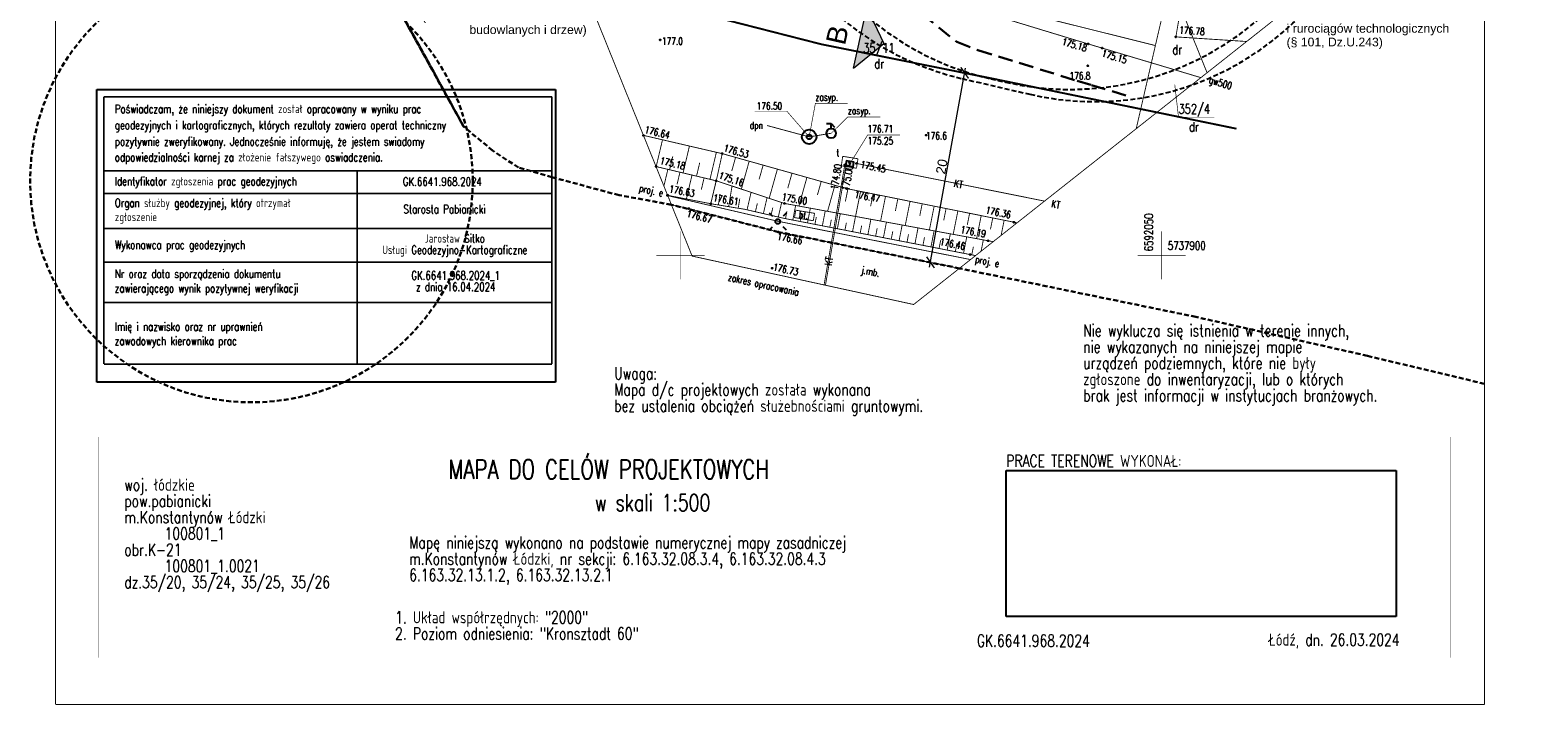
# Model space of a CAD drawing. Header units: metres. Extents: x 964 to 7125, y -212 to 9570.
# Tile 57 of 185: x 1839 to 1996, y 137 to 207. Entities that reach past the tile are written whole.
import ezdxf
from ezdxf import colors
from ezdxf.entities.mleader import LeaderData, LeaderLine
from ezdxf.enums import TextEntityAlignment as Align
from ezdxf.math import Vec2, Vec3

# ---------------------------------------------------------------- set-up
doc = ezdxf.new("R2010")
doc.units = ezdxf.units.M
doc.header["$XCLIPFRAME"] = 2
for name, pattern in [('1', [1.5, 1, -0.5]), ('1053', [2, 1.5, -0.5]), ('1081', [1.5, 1, -0.5]), ('1163', [2.5, 2, -0.5]), ('2217', [2, 1.5, -0.5]), ('2218', [1, 0.5, -0.5]), ('3820', [1.75, 1.25, -0.5]), ('CIĄGłA', [0]), ('DASH', [0.75, 0.5, -0.25]), ('DASHED', [0.75, 0.5, -0.25]), ('HIDDEN', [0.375, 0.25, -0.125])]:
    doc.linetypes.add(name, pattern=pattern)
for name, color, linetype, lineweight in [('AGP1_OPISY', 7, 'Continuous', 13), ('AGP1_WYMIARY', 7, 'Continuous', 15), ('IS', 7, 'Continuous', 15), ('IS-KD-opis', 96, 'Continuous', 30), ('LINIE PRZEKROJOWE', 7, 'Continuous', 9), ('PODKŁAD MAPA', 7, 'Continuous', 9), ('STREFY GAZOCIĄG', 7, 'Continuous', 9)]:
    doc.layers.add(name, color=color, linetype=linetype, lineweight=lineweight)
for name, color, linetype in [('Dzialki', 7, 'Continuous'), ('GES_InneUrzadzeniaTowarzyszace', 7, 'Continuous'), ('GES_Rzedna', 7, 'Continuous'), ('GES_UrzadzeniaSiecElektroenerge', 7, 'Continuous'), ('Kontury', 7, 'Continuous'), ('Numery_dzialek', 7, 'Continuous'), ('Numery_uzytkow', 7, 'Continuous'), ('OT_Rzedna', 7, 'Continuous'), ('OT_Skarpa', 7, 'Continuous'), ('OT_ZagospodarowanieTerenu', 7, 'Continuous'), ('OTK_E_T_0', 7, 'Continuous'), ('OTK_E_T_3', 7, 'Continuous'), ('OTK_L_0', 7, 'Continuous'), ('OTK_L_4', 7, 'Continuous'), ('OTR_L_1', 7, 'Continuous'), ('OTR_T_0', 7, 'Continuous'), ('P_SUEP_L_0', 7, 'Continuous'), ('pieczatka', 7, 'Continuous'), ('RAMKA', 7, 'Continuous'), ('siatka_kwadratow', 7, 'Continuous'), ('skarpa', 7, 'Continuous'), ('SUGP_E_T_0', 7, 'Continuous'), ('SUGP_L_0', 7, 'Continuous'), ('SUGR_T_0', 7, 'Continuous'), ('SUL_E_T_0', 7, 'Continuous'), ('SUL_L_0', 7, 'Continuous'), ('SUNR_T_0', 7, 'Continuous'), ('SUP_L_1', 7, 'Continuous'), ('SUTR_T_0', 7, 'Continuous'), ('SUW_T_0', 7, 'Continuous'), ('SUW_T_3', 7, 'Continuous'), ('SUWP_L_0', 7, 'Continuous'), ('SUWR_T_0', 7, 'Continuous'), ('Uzytki', 7, 'Continuous'), ('WYMIARY', 9, 'Continuous'), ('wywiad', 7, 'Continuous'), ('zakres_poprawny', 7, 'Continuous'), ('ZP_strefy oddziaływania', 8, 'HIDDEN')]:
    doc.layers.add(name, color=color, linetype=linetype)
doc.layers.add('HIDE', color=9, linetype='DASHED', lineweight=15, plot=False)
doc.styles.add('ARIAL', font='arial.ttf')
doc.styles.add('GENERATED_STYLE_2', font='arial.ttf')
doc.styles.add('IS-0.6', font='simplex.shx', dxfattribs={"width": 0.6})
doc.styles.add('STYL_ARIAL', font='simplex', dxfattribs={"width": 0.75, "oblique": 0.1})
picture_1 = doc.add_image_def('image1.jpg', size_in_pixel=(1754, 2481))

# ---------------------------------------------------------------- blocks, each defined once
blk = doc.blocks.new('OTRS')
at = {"color": 0}
blk.add_circle((0, 0), 0.05, dxfattribs=at)
blk = doc.blocks.new('SUUS28')
at = {"color": 0}
for p, q in [((-0.5, 1), (0, 1)), ((0, 0.5), (0, 1)), ((0, 1), (0.35, 0.65))]:
    blk.add_line(p, q, dxfattribs=at)
blk.add_circle((0, 0), 0.5, dxfattribs=at)
blk = doc.blocks.new('OTRN')
at = {"color": 0}
blk.add_circle((0, 0), 0.05, dxfattribs=at)
blk = doc.blocks.new('SUEO')
at = {"color": 0}
for p, q in [((-0.9, 0.9), (-0.55, 0.55)), ((0.9, 0.9), (0.55, 0.55)), ((-0.9, -0.9), (-0.55, -0.55)), ((0.9, -0.9), (0.55, -0.55))]:
    blk.add_line(p, q, dxfattribs=at)
blk.add_circle((0, 0), 0.25, dxfattribs=at)
blk = doc.blocks.new('SURS')
at = {"color": 0}
blk.add_circle((0, 0), 0.05, dxfattribs=at)
blk = doc.blocks.new('SUPW2')
at = {"color": 0}
blk.add_lwpolyline([(-0.4, -0.25), (0.4, -0.25), (0.4, 0.25), (-0.4, 0.25)], close=True, dxfattribs=at)
blk = doc.blocks.new('SUUS13')
at = {"color": 0}
for radius in [0.75, 0.25]:
    blk.add_circle((0, 0), radius, dxfattribs=at)
blk = doc.blocks.new('RTPW02')
at = {"color": 0}
blk.add_circle((0, 0), 0.05, dxfattribs=at)
blk = doc.blocks.new('MDCP 20240606')
at = {"layer": 'Dzialki', "color": 251, "true_color": 0x636466, "const_width": 0.09}
for points in [[(6592049.35, 5737921.8), (6592050.89, 5737928.43)], [(6592054.7233, 5737918.975), (6592050.89, 5737928.43)], [(6592027.8, 5737927.17), (6592049.35, 5737921.8)], [(6592047.3594, 5737913.1611), (6592049.35, 5737921.8)]]:
    blk.add_lwpolyline(points, dxfattribs=at)
at = {"layer": 'GES_Rzedna', "color": 251, "true_color": 0x636466, "const_width": 0.065}
blk.add_lwpolyline([(6592017.5903, 5737909.4997), (6592019.449, 5737912.4986), (6592022.8037, 5737912.4986)], dxfattribs=at)
at = {"layer": 'Kontury', "color": 251, "linetype": '2217', "true_color": 0x636466, "const_width": 0.09}
blk.add_lwpolyline([(6592050.89, 5737928.43), (6592054.7233, 5737918.975)], dxfattribs=at)
at = {"layer": 'Numery_dzialek', "color": 251, "true_color": 0x636466, "const_width": 0.065}
blk.add_lwpolyline([(6592051.3655, 5737917.7361), (6592051.7536, 5737914.3591), (6592055.4678, 5737914.3591)], dxfattribs=at)
at = {"layer": 'OT_Skarpa', "color": 251, "linetype": '3820', "true_color": 0x636466, "const_width": 0.09}
for points in [[(6592004.34, 5737910.57), (6591996.15, 5737912.47), (6591997.46, 5737909.23), (6592003.72, 5737907.75), (6592004.34, 5737910.57)], [(6591997.46, 5737909.23), (6591998.66, 5737906.24), (6592003.15, 5737905.37), (6592003.72, 5737907.75), (6591997.46, 5737909.23)]]:
    blk.add_lwpolyline(points, dxfattribs=at)
at = {"layer": 'OT_Skarpa', "color": 251, "true_color": 0x636466, "const_width": 0.09}
for points in [[(6591997.474, 5737909.2267), (6591998.1321, 5737912.0102)], [(6591998.8723, 5737908.8961), (6591999.202, 5737910.2908)], [(6592000.2706, 5737908.5655), (6592000.9314, 5737911.3608)], [(6592003.0671, 5737907.9044), (6592003.7308, 5737910.7113)], [(6591998.6894, 5737908.9393), (6591998.2769, 5737907.1946)], [(6592001.6688, 5737908.2349), (6592002, 5737909.6355)], [(6591999.9439, 5737908.6427), (6591999.6442, 5737907.3751)], [(6592001.1984, 5737908.3462), (6592000.6111, 5737905.8619)], [(6592002.4529, 5737908.0496), (6592002.1653, 5737906.833)], [(6592003.7075, 5737907.753), (6592003.1443, 5737905.3711)]]:
    blk.add_lwpolyline(points, dxfattribs=at)
at = {"layer": 'OT_ZagospodarowanieTerenu', "color": 251, "linetype": '1081', "true_color": 0x636466, "const_width": 0.09}
blk.add_lwpolyline([(6592073.7, 5737976.5), (6592072.08, 5737981.8), (6592052.48, 5737982.7), (6592038.83, 5737971.26), (6592034.15, 5737950.72), (6592037.44, 5737948.76), (6592037.82, 5737943.52), (6592053.99, 5737937.59), (6592051.48, 5737922.7), (6592058.84, 5737922.22), (6592062.72, 5737925.29), (6592063.65, 5737933.34), (6592066.33, 5737944.78), (6592065.09, 5737951.53), (6592063.33, 5737955.72), (6592065.93, 5737958.41), (6592070.87, 5737958), (6592072.22, 5737963.52), (6592071.8, 5737967.27), (6592073.7, 5737976.5)], dxfattribs=at)
at = {"layer": 'OTK_L_0', "color": 251, "linetype": '1053', "true_color": 0x636466, "const_width": 0.09}
for points in [[(6591999.0556, 5737905.2702), (6592000.8718, 5737904.8573)], [(6592000.8718, 5737904.8573), (6591999.0556, 5737905.2702)], [(6592010.1778, 5737902.4303), (6592000.8718, 5737904.8573)], [(6592028.9875, 5737898.6562), (6592010.1778, 5737902.4303)]]:
    blk.add_lwpolyline(points, dxfattribs=at)
at = {"layer": 'OTK_L_4', "color": 251, "linetype": '1053', "true_color": 0x636466, "const_width": 0.09}
for points in [[(6592011.9768, 5737904.6973), (6592011.8496, 5737903.9266)], [(6592013.9338, 5737904.3743), (6592011.9768, 5737904.6973)], [(6592013.8066, 5737903.6036), (6592013.9338, 5737904.3743)], [(6592011.8496, 5737903.9266), (6592013.8066, 5737903.6036)]]:
    blk.add_lwpolyline(points, dxfattribs=at)
at = {"layer": 'OTR_L_1', "color": 251, "linetype": '3820', "true_color": 0x636466, "const_width": 0.09}
for points in [[(6592004.3343, 5737910.5714), (6592004.3335, 5737910.5282)], [(6592017.2698, 5737906.9413), (6592004.3398, 5737910.5713)], [(6592005.7255, 5737910.1823), (6592005.3282, 5737908.7672)], [(6592008.5887, 5737909.3785), (6592008.1726, 5737907.8965)], [(6592003.72, 5737907.75), (6592010.8258, 5737905.3963)], [(6592003.72, 5737907.75), (6592010.8258, 5737905.3963)], [(6592011.5871, 5737908.5367), (6592011.1514, 5737906.9847)], [(6592014.6268, 5737907.6833), (6592014.2285, 5737906.2645)], [(6592003.932, 5737905.2397), (6592004.1174, 5737906.3703)], [(6592005.9998, 5737904.9007), (6592006.1628, 5737905.895)], [(6592017.4009, 5737906.915), (6592017.1372, 5737905.6015)], [(6592034.9775, 5737903.3853), (6592017.2698, 5737906.9413)], [(6592020.0167, 5737906.3897), (6592019.7574, 5737905.0984)], [(6592022.5884, 5737905.8732), (6592022.3335, 5737904.6037)], [(6592003.1478, 5737905.3683), (6592006.6978, 5737904.7863)], [(6592006.6978, 5737904.7863), (6592010.7248, 5737903.8563)], [(6592007.7861, 5737904.535), (6592007.9866, 5737905.4034)], [(6592009.4081, 5737904.1604), (6592009.5911, 5737904.9528)], [(6592010.8258, 5737905.3963), (6592032.495, 5737901.4253)], [(6592010.8258, 5737905.3963), (6592032.495, 5737901.4253)], [(6592010.9143, 5737903.8194), (6592011.0608, 5737904.5729)], [(6592012.4335, 5737903.5241), (6592012.5816, 5737904.2858)], [(6592013.9692, 5737903.2256), (6592014.1188, 5737903.9955)], [(6592025.1167, 5737905.3655), (6592024.8661, 5737904.1174)], [(6592027.6024, 5737904.8664), (6592027.3559, 5737903.6393)], [(6592030.0461, 5737904.3756), (6592029.8038, 5737903.1693)], [(6592010.7248, 5737903.8563), (6592030.6645, 5737899.9801)], [(6592015.5215, 5737902.9238), (6592015.6728, 5737903.7021)], [(6592017.0906, 5737902.6188), (6592017.2436, 5737903.4055)], [(6592018.6768, 5737902.3105), (6592018.8314, 5737903.1057)], [(6592020.2802, 5737901.9988), (6592020.4364, 5737902.8026)], [(6592021.9009, 5737901.6837), (6592022.0589, 5737902.4963)], [(6592032.4486, 5737903.8932), (6592032.2105, 5737902.7072)], [(6592033.6346, 5737903.655), (6592033.3173, 5737902.0745)], [(6592034.8106, 5737903.4189), (6592034.7712, 5737903.2224)], [(6592023.5393, 5737901.3652), (6592023.6989, 5737902.1866)], [(6592025.1954, 5737901.0433), (6592025.3568, 5737901.8736)], [(6592026.8694, 5737900.7179), (6592027.0326, 5737901.5572)], [(6592028.5617, 5737900.3889), (6592028.7266, 5737901.2373)], [(6592030.2722, 5737900.0564), (6592030.4389, 5737900.914)]]:
    blk.add_lwpolyline(points, dxfattribs=at)
at = {"layer": 'P_SUEP_L_0', "color": 251, "linetype": '1163', "true_color": 0x636466, "const_width": 0.09}
for points in [[(6592010.1457, 5737903.5426), (6591998.6773, 5737906.2079)], [(6592030.1418, 5737899.5675), (6592010.1457, 5737903.5426)]]:
    blk.add_lwpolyline(points, dxfattribs=at)
at = {"layer": 'pieczatka', "color": 6, "const_width": 0.175}
for points in [[(6591940.0759, 5737916.4866), (6591986.6475, 5737916.4866)], [(6591940.0759, 5737888.7035), (6591940.0759, 5737916.4866)], [(6591986.6475, 5737916.4866), (6591986.6475, 5737888.7035)], [(6591940.0759, 5737908.7794), (6591986.6475, 5737908.7794)], [(6591966.396, 5737908.7794), (6591966.396, 5737888.7035)], [(6591940.0759, 5737906.4361), (6591986.6475, 5737906.4361)], [(6591940.0759, 5737902.8042), (6591986.6475, 5737902.8042)], [(6591940.0759, 5737899.2997), (6591986.6475, 5737899.2997)], [(6591940.0759, 5737895.1042), (6591986.6475, 5737895.1042)], [(6591940.0759, 5737888.7035), (6591986.6475, 5737888.7035)]]:
    blk.add_lwpolyline(points, dxfattribs=at)
at = {"layer": 'RAMKA', "color": 7}
for points in [[(6591939.5218, 5737881.1303, -0.015, -0.015, 0), (6592080.0468, 5737881.1303, -0.015, -0.015, 0)], [(6591939.5218, 5737881.1303, -0.015, -0.015, 0), (6591939.5218, 5737858.2202, -0.015, -0.015, 0)], [(6591969.9526, 5737881.1303, -0.015, -0.015, 0), (6591969.9526, 5737858.2202, -0.015, -0.015, 0)], [(6592030.1152, 5737881.1303, -0.015, -0.015, 0), (6592030.1152, 5737858.2202, -0.015, -0.015, 0)], [(6592080.0468, 5737881.1303, -0.015, -0.015, 0), (6592080.0468, 5737858.2202, -0.015, -0.015, 0)], [(6591939.5218, 5737858.2202, -0.015, -0.015, 0), (6592080.0468, 5737858.2202, -0.015, -0.015, 0)]]:
    blk.add_lwpolyline(points, format="xyseb", dxfattribs=at)
at = {"layer": 'siatka_kwadratow', "color": 7, "const_width": 0.09}
for points in [[(6591935.06, 5738063.3595), (6591935.06, 5737853.3595)], [(6592083.56, 5737853.3595), (6592083.56, 5738063.3595)], [(6591935.06, 5737853.3595), (6592083.56, 5737853.3595)]]:
    blk.add_lwpolyline(points, dxfattribs=at)
at = {"layer": 'siatka_kwadratow', "color": 251, "true_color": 0x636466, "const_width": 0.065}
for points in [[(6592000, 5737897.5), (6592000, 5737902.5)], [(6592050, 5737897.5), (6592050, 5737902.5)], [(6591997.5, 5737900), (6592002.5, 5737900)], [(6592047.5, 5737900), (6592052.5, 5737900)]]:
    blk.add_lwpolyline(points, dxfattribs=at)
at = {"layer": 'skarpa', "color": 251, "true_color": 0x636466, "const_width": 0.09}
for points in [[(6592007.1406, 5737909.785), (6592006.3275, 5737906.8888)], [(6592010.0706, 5737908.9624), (6592009.2191, 5737905.9294)], [(6592005.0055, 5737905.0637), (6592005.3574, 5737907.2106)], [(6592013.139, 5737908.101), (6592012.3037, 5737905.1255)], [(6592016.0456, 5737907.285), (6592015.2859, 5737904.579)], [(6592006.9177, 5737904.7355), (6592007.3376, 5737906.5537)], [(6592008.6156, 5737904.3434), (6592008.9988, 5737906.0025)], [(6592018.7144, 5737906.6512), (6592018.1913, 5737904.0465)], [(6592021.308, 5737906.1304), (6592020.7938, 5737903.5696)], [(6592023.8579, 5737905.6183), (6592023.3524, 5737903.1008)], [(6592010.165, 5737903.9856), (6592010.5147, 5737905.4995)], [(6592011.6719, 5737903.6722), (6592011.9664, 5737905.1873)], [(6592013.1993, 5737903.3753), (6592013.497, 5737904.9068)], [(6592014.7432, 5737903.0751), (6592015.0442, 5737904.6233)], [(6592016.3039, 5737902.7717), (6592016.6082, 5737904.3367)], [(6592017.8816, 5737902.4651), (6592018.1891, 5737904.0469)], [(6592026.3648, 5737905.1149), (6592025.8678, 5737902.6398)], [(6592028.8294, 5737904.62), (6592028.3408, 5737902.1866)], [(6592031.2525, 5737904.1334), (6592030.7721, 5737901.7411)], [(6592019.4763, 5737902.155), (6592019.7872, 5737903.7541)], [(6592021.0884, 5737901.8417), (6592021.4026, 5737903.4581)], [(6592022.7179, 5737901.5249), (6592023.0355, 5737903.1588)], [(6592024.3651, 5737901.2047), (6592024.6862, 5737902.8563)], [(6592026.0301, 5737900.881), (6592026.3547, 5737902.5506)], [(6592027.7133, 5737900.5538), (6592028.0413, 5737902.2415)], [(6592029.4146, 5737900.2231), (6592029.7463, 5737901.9291)], [(6592031.2407, 5737900.435), (6592031.4697, 5737901.6132)]]:
    blk.add_lwpolyline(points, dxfattribs=at)
at = {"layer": 'SUGP_L_0', "color": 251, "true_color": 0x636466, "const_width": 0.09}
for points in [[(6592042.36, 5737921.966), (6592032.244, 5737925.04)], [(6592043.835, 5737921.533), (6592042.36, 5737921.966)], [(6592054.0795, 5737918.4667), (6592043.835, 5737921.533)]]:
    blk.add_lwpolyline(points, dxfattribs=at)
at = {"layer": 'SUL_L_0', "color": 251, "true_color": 0x636466, "const_width": 0.09}
for points in [[(6592017.077, 5737909.405), (6592014.9232, 5737896.9336)], [(6592015.0632, 5737896.903), (6592017.22, 5737909.378)], [(6592018.304, 5737909.554), (6592037.8357, 5737905.6419)]]:
    blk.add_lwpolyline(points, dxfattribs=at)
at = {"layer": 'SUP_L_1', "color": 251, "true_color": 0x636466, "const_width": 0.09}
for points in [[(6592016.854, 5737910.293), (6592016.72, 5737909.306)], [(6592018.4469, 5737910.0405), (6592016.854, 5737910.293)], [(6592016.72, 5737909.306), (6592018.291, 5737909.057)], [(6592018.291, 5737909.057), (6592018.4469, 5737910.0405)]]:
    blk.add_lwpolyline(points, dxfattribs=at)
at = {"layer": 'SUWP_L_0', "color": 251, "true_color": 0x636466, "const_width": 0.09}
blk.add_lwpolyline([(6592015.661, 5737912.688), (6592013.374, 5737912.312), (6592008.9912, 5737913.4947)], dxfattribs=at)
at = {"layer": 'SUWR_T_0', "color": 251, "true_color": 0x636466, "const_width": 0.065}
blk.add_lwpolyline([(6592013.3742, 5737912.3118), (6592011.0484, 5737914.9839), (6592007.6937, 5737914.9839)], dxfattribs=at)
at = {"layer": 'Uzytki', "color": 251, "linetype": '2218', "true_color": 0x636466, "const_width": 0.09}
blk.add_lwpolyline([(6592054.7233, 5737918.975), (6592050.89, 5737928.43)], dxfattribs=at)
at = {"layer": 'wywiad', "color": 251, "true_color": 0x636466, "const_width": 0.065}
for points in [[(6592013.374, 5737912.312), (6592014.0201, 5737915.7993), (6592017.3748, 5737915.7993)], [(6592015.661, 5737912.688), (6592017.3987, 5737914.3915), (6592020.7534, 5737914.3915)]]:
    blk.add_lwpolyline(points, dxfattribs=at)
at = {"layer": 'zakres_poprawny', "color": 251, "linetype": '1', "true_color": 0x636466, "const_width": 0.09}
for points in [[(6591998.3993, 5738028.4013), (6591996.46, 5738029.28), (6591966.31, 5738026.19), (6591956.75, 5738009.41), (6591972.57, 5737974.65), (6591989.76, 5737969.77), (6591982.85, 5737945.44), (6592001.21, 5737899.93), (6592024.23, 5737894.9), (6592058.8365, 5737922.2224)], [(6592058.8365, 5737922.2224), (6592062.95, 5737925.47), (6592076.74, 5737982.07), (6592077.79, 5737993.35), (6592067.13, 5738000.4), (6592016.74, 5738013.09), (6592007.01, 5738024.5), (6591998.3993, 5738028.4013)]]:
    blk.add_lwpolyline(points, dxfattribs=at)
at = {"layer": 'GES_InneUrzadzeniaTowarzyszace', "color": 251, "true_color": 0x636466, "rotation": 350.5576599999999}
blk.add_blockref('SUPW2', (6592017.5903, 5737909.4997), dxfattribs=at)
at = {"layer": 'GES_Rzedna', "color": 251, "true_color": 0x636466}
blk.add_blockref('SURS', (6592017.5903, 5737909.4997), dxfattribs=at)
at = {"layer": 'GES_UrzadzeniaSiecElektroenerge', "color": 251, "true_color": 0x636466}
blk.add_blockref('SUEO', (6592010.11, 5737903.52), dxfattribs=at)
at = {"layer": 'OT_Rzedna', "color": 251, "true_color": 0x636466}
for name, p in [('OTRN', (6591997.88, 5737922.38)), ('RTPW02', (6592051.478, 5737922.703)), ('OTRN', (6592042.34, 5737919.7)), ('OTRS', (6591996.15, 5737912.47)), ('OTRN', (6592025.52, 5737912.49)), ('OTRS', (6592004.34, 5737910.57)), ('OTRS', (6591997.46, 5737909.23)), ('OTRS', (6592003.72, 5737907.75)), ('OTRS', (6591998.66, 5737906.24)), ('OTRS', (6592003.15, 5737905.37)), ('OTRS', (6592034.64, 5737903.45)), ('OTRS', (6592031.99, 5737901.52)), ('OTRS', (6592030.12, 5737900.09))]:
    blk.add_blockref(name, p, dxfattribs=at)
at = {"layer": 'OTR_T_0', "color": 251, "true_color": 0x636466, "rotation": 345.99775}
for p in [(6592017.2698, 5737906.9413), (6592000.8718, 5737904.8573), (6592010.8258, 5737905.3963), (6592010.1778, 5737902.4303), (6592009.5378, 5737898.6593)]:
    blk.add_blockref('OTRS', p, dxfattribs=at)
at = {"layer": 'SUGR_T_0', "color": 251, "true_color": 0x636466}
for p in [(6592042.36, 5737921.966), (6592043.835, 5737921.533)]:
    blk.add_blockref('OTRS', p, dxfattribs=at)
at = {"layer": 'SUNR_T_0', "color": 251, "true_color": 0x636466}
for p in [(6592017.077, 5737909.405), (6592017.22, 5737909.378), (6592018.304, 5737909.554)]:
    blk.add_blockref('OTRS', p, dxfattribs=at)
at = {"layer": 'SUTR_T_0', "color": 251, "true_color": 0x636466}
blk.add_blockref('OTRS', (6592017.573, 5737909.675), dxfattribs=at)
at = {"layer": 'SUW_T_0', "color": 251, "true_color": 0x636466}
blk.add_blockref('SUUS28', (6592015.661, 5737912.688), dxfattribs=at)
at = {"layer": 'SUW_T_3', "color": 251, "true_color": 0x636466}
blk.add_blockref('SUUS13', (6592013.374, 5737912.312), dxfattribs=at)
at = {"layer": 'GES_InneUrzadzeniaTowarzyszace', "color": 251, "true_color": 0x636466, "style": 'STYL_ARIAL', "width": 0.75}
blk.add_text('t', height=0.75, dxfattribs=at).set_placement((6592016.2095, 5737910.074), align=Align.BOTTOM_LEFT)
at = {"layer": 'GES_Rzedna', "color": 251, "true_color": 0x636466, "style": 'STYL_ARIAL', "width": 0.75}
blk.add_text('176.71', height=0.75, dxfattribs=at).set_placement((6592019.449, 5737912.5403), align=Align.BOTTOM_LEFT)
at = {"layer": 'Numery_dzialek', "color": 251, "true_color": 0x636466, "style": 'STYL_ARIAL', "width": 0.75}
blk.add_text('35/11', height=1, dxfattribs=at).set_placement((6592018.9813, 5737922.0417), align=Align.TOP_LEFT)
blk.add_text('352/4', height=1, dxfattribs=at).set_placement((6592051.7536, 5737914.4147), align=Align.BOTTOM_LEFT)
at = {"layer": 'Numery_uzytkow', "color": 251, "true_color": 0x636466, "style": 'STYL_ARIAL', "width": 0.75}
for p in [(6592051.6201, 5737921.3815), (6592020.6566, 5737919.9202), (6592053.3627, 5737913.3558)]:
    blk.add_text('dr', height=1, dxfattribs=at).set_placement(p, align=Align.MIDDLE_CENTER)
at = {"layer": 'OT_Rzedna', "color": 251, "true_color": 0x636466, "style": 'STYL_ARIAL', "width": 0.75}
for s, rotation, p in [('176.78', 356.2686, (6592051.8573, 5737923.7903)), ('176.63', 349.034, (6591998.927, 5737907.2992)), ('176.61', 350.3851, (6592003.4646, 5737906.3743)), ('176.46', 348.556, (6592027.0483, 5737901.8249))]:
    blk.add_text(s, height=0.75, rotation=rotation, dxfattribs=at).set_placement(p, align=Align.TOP_LEFT)
for s, p in [('177.0', (6591998.0834, 5737922.2497)), ('176.8', (6592040.4252, 5737918.6568)), ('176.6', (6592025.52, 5737912.4275))]:
    blk.add_text(s, height=0.75, dxfattribs=at).set_placement(p, align=Align.MIDDLE_LEFT)
for s, rotation, p in [('176.64', 346.562, (6591996.1597, 5737912.5105)), ('176.53', 344.2018, (6592004.3513, 5737910.6101)), ('175.18', 346.4154, (6591997.7617, 5737909.2921)), ('175.16', 341.4245, (6592003.8414, 5737907.7787)), ('176.36', 348.416, (6592031.6139, 5737904.1477)), ('176.19', 349.3446, (6592029.0049, 5737902.1136))]:
    blk.add_text(s, height=0.75, rotation=rotation, dxfattribs=at).set_placement(p, align=Align.BOTTOM_LEFT)
at = {"layer": 'OTK_E_T_0', "color": 251, "true_color": 0x636466, "style": 'STYL_ARIAL', "width": 0.75}
blk.add_text('j.mb.', height=0.75, rotation=348.6544, dxfattribs=at).set_placement((6592019.755, 5737898.3211), align=Align.MIDDLE_CENTER)
at = {"layer": 'OTK_E_T_3', "color": 251, "true_color": 0x636466, "style": 'STYL_ARIAL', "width": 0.75}
blk.add_text('bt.', height=0.75, rotation=352.747, dxfattribs=at).set_placement((6592012.7995, 5737904.2005), align=Align.MIDDLE_CENTER)
at = {"layer": 'OTR_T_0', "color": 251, "true_color": 0x636466, "style": 'STYL_ARIAL', "width": 0.75}
blk.add_text('175.00', height=0.75, rotation=349.6156, dxfattribs=at).set_placement((6592010.4456, 5737905.5078), align=Align.BOTTOM_LEFT)
for s, rotation, p in [('176.47', 348.6453, (6592018.195, 5737906.7488)), ('176.67', 345.3829, (6592000.7681, 5737904.7424)), ('176.66', 348.6544, (6592010.1409, 5737902.3875)), ('176.73', 347.6743, (6592009.726, 5737899.1965))]:
    blk.add_text(s, height=0.75, rotation=rotation, dxfattribs=at).set_placement(p, align=Align.TOP_LEFT)
at = {"layer": 'P_SUEP_L_0', "color": 251, "true_color": 0x636466, "style": 'STYL_ARIAL', "width": 0.75}
for rotation, p in [(346.9167, (6591995.8212, 5737907.3882)), (348.7564, (6592030.7144, 5737899.9955))]:
    blk.add_text('proj. e', height=0.75, rotation=rotation, dxfattribs=at).set_placement(p, align=Align.TOP_LEFT)
at = {"layer": 'pieczatka', "color": 1, "style": 'STYL_ARIAL', "width": 0.75}
for s, p in [('Poświadczam, że niniejszy dokument został opracowany w wyniku prac', (6591941.2159, 5737914.517)), ('geodezyjnych i kartograficznych, których rezultaty zawiera operat techniczny', (6591941.2159, 5737912.8349)), ('pozytywnie zweryfikowany. Jednocześnie informuję, że jestem swiadomy', (6591941.2159, 5737911.1367)), ('odpowiedzialności karnej za złożenie fałszywego oswiadczenia.', (6591941.2159, 5737909.4997)), ('Identyfikator zgłoszenia prac geodezyjnych', (6591941.2159, 5737907.0042)), ('Organ służby geodezyjnej, który otrzymał', (6591941.2159, 5737904.7504)), ('zgłoszenie', (6591941.2159, 5737903.2991)), ('Wykonawca prac geodezyjnych', (6591941.2159, 5737900.4031)), ('Nr oraz data sporządzenia dokumentu', (6591941.2159, 5737897.392)), ('zawierającego wynik pozytywnej weryfikacji', (6591941.2159, 5737895.8855)), ('Imię i nazwisko oraz nr uprawnień', (6591941.2159, 5737891.9004)), ('zawodowych kierownika prac', (6591941.2159, 5737890.418))]:
    blk.add_text(s, height=0.875, dxfattribs=at).set_placement(p, align=Align.BOTTOM_LEFT)
at = {"layer": 'pieczatka', "color": 5, "style": 'STYL_ARIAL', "width": 0.75}
for s, p in [('GK.6641.968.2024', (6591971.1486, 5737906.9624)), ('Starosta Pabianicki', (6591971.2079, 5737904.1075))]:
    blk.add_text(s, height=0.875, dxfattribs=at).set_placement(p, align=Align.BOTTOM_LEFT)
for s, p in [('Usługi Geodezyjno-Kartograficzne', (6591976.5482, 5737900.1428)), ('Jarosław Sitko', (6591976.5482, 5737901.324)), ('GK.6641.968.2024_1', (6591976.6395, 5737897.4788)), ('z dnia 16.04.2024', (6591976.6395, 5737896.2976))]:
    blk.add_text(s, height=0.875, dxfattribs=at).set_placement(p, align=Align.CENTER)
at = {"layer": 'RAMKA', "color": 7, "style": 'STYL_ARIAL', "width": 0.75}
for s, p in [('Nie wyklucza się istnienia w terenie innych,', (6592041.8461, 5737891.5807)), ('nie wykazanych na niniejszej mapie', (6592041.8461, 5737889.8932)), ('Uwaga:', (6591993.1088, 5737887.1246)), ('urządzeń podziemnych, które nie były', (6592041.8461, 5737888.2057)), ('Mapa d/c projektowych została wykonana', (6591993.1088, 5737885.4371)), ('zgłoszone do inwentaryzacji, lub o których', (6592041.8461, 5737886.5182)), ('bez ustalenia obciążeń służebnościami gruntowymi.', (6591993.1088, 5737883.7496)), ('brak jest informacji w instytucjach branżowych.', (6592041.8461, 5737884.8307)), ('woj. łódzkie', (6591942.2045, 5737875.5539)), ('pow.pabianicki', (6591942.2045, 5737873.8664)), ('m.Konstantynów Łódzki', (6591942.2045, 5737872.1789)), ('      100801_1', (6591942.2045, 5737870.4914)), ('obr.K-21', (6591942.2045, 5737868.8039)), ('Mapę niniejszą wykonano na podstawie numerycznej mapy zasadniczej', (6591971.8063, 5737869.5529)), ('      100801_1.0021', (6591942.2045, 5737867.1164)), ('m.Konstantynów Łódzki, nr sekcji: 6.163.32.08.3.4, 6.163.32.08.4.3', (6591971.8063, 5737867.8654)), ('dz.35/20, 35/24, 35/25, 35/26', (6591942.2045, 5737865.4289)), ('6.163.32.13.1.2, 6.163.32.13.2.1', (6591971.8063, 5737866.1779)), ('1. Układ współrzędnych: "2000"', (6591970.3453, 5737861.7802)), ('2. Poziom odniesienia: "Kronsztadt 60"', (6591970.3453, 5737860.0927))]:
    blk.add_text(s, height=1.25, dxfattribs=at).set_placement(p)
for s, height, p in [('MAPA DO CELÓW PROJEKTOWYCH', 2, (6591975.8921, 5737876.1806)), ('PRACE TERENOWE WYKONAŁ:', 1.25, (6592033.8587, 5737877.6502)), ('w skali 1:500', 1.75, (6591991.1189, 5737872.9173)), ('GK.6641.968.2024', 1.25, (6592030.8009, 5737858.9751)), ('Łódź, dn. 26.03.2024', 1.25, (6592061.1342, 5737859.0823))]:
    blk.add_text(s, height=height, dxfattribs=at).set_placement(p, align=Align.BOTTOM_LEFT)
at = {"layer": 'siatka_kwadratow', "color": 251, "true_color": 0x636466, "style": 'STYL_ARIAL', "width": 0.75}
blk.add_text('6592050', height=0.875, rotation=90, dxfattribs=at).set_placement((6592049.3635, 5737900.4215), align=Align.BOTTOM_LEFT)
blk.add_text('5737900', height=0.875, dxfattribs=at).set_placement((6592050.6434, 5737900.3148), align=Align.BOTTOM_LEFT)
at = {"layer": 'SUGP_E_T_0', "color": 251, "true_color": 0x636466, "style": 'STYL_ARIAL', "width": 0.75}
blk.add_text('gw500', height=0.75, rotation=343.3369, dxfattribs=at).set_placement((6592056.1259, 5737917.9234), align=Align.MIDDLE_CENTER)
at = {"layer": 'SUGR_T_0', "color": 251, "true_color": 0x636466, "style": 'STYL_ARIAL', "width": 0.75}
blk.add_text('175.18', height=0.75, rotation=343.892, dxfattribs=at).set_placement((6592042.2172, 5737921.5064), align=Align.MIDDLE_RIGHT)
blk.add_text('175.15', height=0.75, rotation=343.39, dxfattribs=at).set_placement((6592043.8215, 5737921.0226), align=Align.MIDDLE_LEFT)
at = {"layer": 'SUL_E_T_0', "color": 251, "true_color": 0x636466, "style": 'STYL_ARIAL', "width": 0.75}
for rotation, p in [(348.674, (6592028.8743, 5737907.4159)), (348.674, (6592038.9938, 5737905.3017)), (80.074, (6592015.4318, 5737899.4136))]:
    blk.add_text('KT', height=0.75, rotation=rotation, dxfattribs=at).set_placement(p, align=Align.MIDDLE_CENTER)
at = {"layer": 'SUNR_T_0', "color": 251, "true_color": 0x636466, "style": 'STYL_ARIAL', "width": 0.75}
blk.add_text('174.80', height=0.75, rotation=81.013, dxfattribs=at).set_placement((6592016.9839, 5737909.3824), align=Align.BOTTOM_RIGHT)
blk.add_text('175.00', height=0.75, rotation=80.578, dxfattribs=at).set_placement((6592017.2031, 5737909.4399), align=Align.TOP_RIGHT)
blk.add_text('175.45', height=0.75, rotation=348.615, dxfattribs=at).set_placement((6592018.7282, 5737909.4729), align=Align.MIDDLE_LEFT)
at = {"layer": 'SUTR_T_0', "color": 251, "true_color": 0x636466, "style": 'STYL_ARIAL', "width": 0.75}
blk.add_text('175.25', height=0.75, dxfattribs=at).set_placement((6592019.4482, 5737912.2742), align=Align.TOP_LEFT)
at = {"layer": 'SUWP_L_0', "color": 251, "true_color": 0x636466, "style": 'STYL_ARIAL', "width": 0.75}
blk.add_text('dpn', height=0.75, dxfattribs=at).set_placement((6592007.8781, 5737913.5178), align=Align.MIDDLE_CENTER)
at = {"layer": 'SUWR_T_0', "color": 251, "true_color": 0x636466, "style": 'STYL_ARIAL', "width": 0.75}
blk.add_text('176.50', height=0.75, dxfattribs=at).set_placement((6592010.5743, 5737914.9173), align=Align.BOTTOM_RIGHT)
at = {"layer": 'wywiad', "color": 251, "true_color": 0x636466, "style": 'STYL_ARIAL', "width": 0.75}
for p in [(6592014.0201, 5737915.841), (6592017.3987, 5737914.4332)]:
    blk.add_text('zasyp.', height=0.75, dxfattribs=at).set_placement(p, align=Align.BOTTOM_LEFT)
at = {"layer": 'zakres_poprawny', "color": 251, "true_color": 0x636466, "style": 'STYL_ARIAL', "width": 0.75}
blk.add_text('zakres opracowania', height=0.75, rotation=347.6743, dxfattribs=at).set_placement((6592004.8337, 5737897.1729), align=Align.BOTTOM_LEFT)
blk = doc.blocks.new('PRZEKRÓJ TERENU OPIS PZT')
at = {"true_color": 0x636466}
h = blk.add_hatch(color=251, dxfattribs=at)
h.dxf.hatch_style = 1
h.paths.add_polyline_path([(2754.39, 31.61), (2751.91, 34.79), (2751.9, 28.45)])
h = blk.add_hatch(color=251, dxfattribs=at)
h.dxf.hatch_style = 1
h.paths.add_polyline_path([(2715.91, -22.07), (2712.74, -19.58), (2719.09, -19.58)])
h = blk.add_hatch(color=251, dxfattribs=at)
h.dxf.hatch_style = 1
h.paths.add_polyline_path([(2797.02, -21.78), (2793.85, -19.3), (2800.19, -19.3)])
h = blk.add_hatch(color=251, dxfattribs=at)
h.dxf.hatch_style = 1
h.paths.add_polyline_path([(2754.11, -69.64), (2751.64, -66.46), (2751.62, -72.81)])
at = {"color": 251, "true_color": 0x636466}
for points in [[(2751.91, 34.79), (2751.62, -72.81)], [(2751.91, 34.79), (2754.39, 31.61)], [(2751.9, 28.45), (2754.39, 31.61)], [(2712.74, -19.58), (2800.19, -19.3)], [(2712.74, -19.58), (2715.91, -22.07)], [(2719.09, -19.58), (2715.91, -22.07)], [(2793.85, -19.3), (2797.02, -21.78)], [(2800.19, -19.3), (2797.02, -21.78)], [(2751.64, -66.46), (2754.11, -69.64)], [(2751.62, -72.81), (2754.11, -69.64)]]:
    blk.add_lwpolyline(points, dxfattribs=at)
at = {"layer": 'AGP1_OPISY', "color": 251, "linetype": 'Continuous', "lineweight": 40, "true_color": 0x636466, "char_height": 2.05, "attachment_point": 1, "rotation": 269.8444, "style": 'ARIAL', "bg_fill": 3, "box_fill_scale": 1.5, "bg_fill_color": 256, "bg_fill_transparency": 0}
for insert in [(2749.97, 33.67), (2749.7, -67.59)]:
    blk.add_mtext('A', dxfattribs=dict(at, insert=insert))
at = {"layer": 'AGP1_OPISY', "color": 251, "linetype": 'Continuous', "lineweight": 40, "true_color": 0x636466, "char_height": 2.05, "attachment_point": 7, "style": 'ARIAL', "bg_fill": 3, "box_fill_scale": 1.5, "bg_fill_color": 256, "bg_fill_transparency": 0}
for insert in [(2714.76, -18.19), (2795.86, -17.91)]:
    blk.add_mtext('B', dxfattribs=dict(at, insert=insert))
blk = doc.blocks.new('_ArchTick')
at = {"layer": 'WYMIARY', "color": 0, "linetype": 'Continuous', "const_width": 0.15}
blk.add_lwpolyline([(-0.5, -0.5), (0.5, 0.5)], dxfattribs=at)
blk = doc.blocks.new('_None', base_point=(2.5, 0))
blk = doc.blocks.new('IS_2025-10-21')
at = {"layer": 'IS-KD-opis'}
ml = blk.add_multileader_mtext('Standard', dxfattribs=at)
ml.set_content('6x zbiornik retencyjny wód opadowych\\Po łącznej pojemności 84m3\\P(6x 400x240x200cm, V=14m3)', color=256, style='IS-0.6')
ml.set_leader_properties(linetype='Continuous', lineweight=9)
ml.set_arrow_properties(name='NONE')
ml.build(insert=Vec2(0, 0))
ml.multileader.update_dxf_attribs({"has_dogleg": 0, "text_left_attachment_type": 6, "text_right_attachment_type": 6, "dogleg_length": 0, "arrow_head_size": 0.25})
ctx = ml.context
ctx.base_point, ctx.char_height, ctx.arrow_head_size, ctx.landing_gap_size, ctx.plane_origin = Vec3(1899.47, 218.47), 1, 0.25, 0.25, Vec3(1908.66, 223.08)
ctx.left_attachment, ctx.right_attachment, ctx.text_align_type = 6, 6, 2
notes = []
notes.append((ctx, [(1, (1, 1, 0), (1917.57, 218.47), (-1, 0), 0, [(0, [(1922.65, 235.48)], 0, [])])]))
ctx.mtext.insert, ctx.mtext.alignment, ctx.mtext.line_spacing_style, ctx.mtext.flow_direction = Vec3(1917.32, 219.81), 3, 2, 5
for ctx, leaders in notes:
    for number, flags, end, landing, length, lines in leaders:
        leader = LeaderData()
        leader.index, (leader.has_last_leader_line, leader.has_dogleg_vector, leader.attachment_direction) = number, flags
        leader.last_leader_point, leader.dogleg_vector, leader.dogleg_length = Vec3(end), Vec3(landing), length
        for number, points, colour, breaks in lines:
            line = LeaderLine()
            line.index, line.vertices, line.color, line.breaks = number, Vec3.list(points), colors.encode_raw_color(colour), breaks
            leader.lines.append(line)
        ctx.leaders.append(leader)
blk = doc.blocks.new('A$C273a521e')
at = {"layer": 'IS'}
blk.add_blockref('IS_2025-10-21', (-1902.91, -313.02), dxfattribs=at)

msp = doc.modelspace()

# ---------------------------------------------------------------- linework, layer by layer
at = {"layer": 'AGP1_WYMIARY'}
msp.add_line((1931.587, 183.163), (1933.413, 182.834), dxfattribs=at)

# ---------------------------------------------------------------- block references
at = {"layer": 'AGP1_WYMIARY', "color": 7, "rotation": 259.7793918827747}
msp.add_blockref('_ArchTick', (1932.428, 183.012), dxfattribs=at)
at = {"layer": 'PODKŁAD MAPA', "linetype": 'ByBlock'}
msp.add_blockref('MDCP 20240606', (-6590093.553, -5737716.265), dxfattribs=at)

# ---------------------------------------------------------------- texts
at = {"layer": 'STREFY GAZOCIĄG', "color": 18, "true_color": 0x000000, "char_height": 0.9072, "line_spacing_factor": 0.93983, "style": 'GENERATED_STYLE_2'}
for s, insert, width, attachment_point in [('strefa kontrolowana gazociągu gw500 \\P(zakaz umieszczania obiektów budowlanych i drzew)', (1896.7, 208.469), 22.05394, 6), ('zakaz umieszczania zbiorników i rurociągów technologicznych \\P(§ 101, Dz.U.243)', (1969.432, 207.186), 17.6557, 4)]:
    msp.add_mtext(s, dxfattribs=dict(at, insert=insert, width=width, attachment_point=attachment_point))

# ---------------------------------------------------------------- pictures from other files: only their frames are drawn
at = {"linetype": 'ByBlock'}
image = msp.add_image(picture_1, insert=(1842.845, 135.824), size_in_units=(148.464, 210), dxfattribs=at)
image.set_boundary_path([(34.194, 1710.677), (597.622, 2070.122)])
image = msp.add_image(picture_1, insert=(1841.543, 137.095), size_in_units=(148.464, 210), dxfattribs=at)
image.set_boundary_path([(1166.315, 2193.523), (1645.152, 2372.83)])

# ---------------------------------------------------------------- next in the draw order: block references
at = {"layer": 'LINIE PRZEKROJOWE', "color": 18, "linetype": 'CIĄGłA', "lineweight": 5, "true_color": 0x000000, "rotation": 77.33843703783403}
msp.add_blockref('PRZEKRÓJ TERENU OPIS PZT', (1310.728, -2439.278), dxfattribs=at)

# ---------------------------------------------------------------- next in the draw order: linework, layer by layer
at = {"color": 217, "linetype": 'DASHED', "ltscale": 2, "true_color": 0x93278f, "const_width": 0.2}
msp.add_lwpolyline([(1964.224, 196.897), (1939.413, 201.992), (1921.069, 205.672), (1909.767, 208.558), (1904.455, 209.522), (1899.125, 210.949), (1889.203, 228.948)], dxfattribs=at)
at = {"layer": 'AGP1_WYMIARY', "color": 7}
msp.add_line((1932.34, 182.52), (1936.067, 203.19), dxfattribs=at)
at = {"layer": 'AGP1_WYMIARY'}
msp.add_line((1935.136, 202.85), (1936.962, 202.521), dxfattribs=at)
at = {"layer": 'HIDE', "lineweight": 30}
for points in [[(1904.312, 294.278), (1894.858, 271.422), (1893.372, 268.49), (1888.818, 255.603), (1886.864, 249.595), (1878.053, 219.228), (1877.519, 213.156), (1877.627, 208.52), (1883.906, 197.13)], [(1990.007, 170.399), (1977.829, 173.301), (1959.999, 177.347), (1935.435, 182.391), (1916.625, 186.165), (1905.503, 189.005), (1900.076, 189.989), (1893.095, 191.859), (1889.627, 192.857), (1886.928, 194.625), (1883.906, 197.13), (1877.627, 208.52)]]:
    msp.add_lwpolyline(points, dxfattribs=at)
msp.add_circle((1861.866, 191.475), 23, dxfattribs=at)
at = {"layer": 'STREFY GAZOCIĄG', "color": 30, "linetype": 'DASH', "lineweight": 30, "ltscale": 3, "true_color": 0xf26722}
msp.add_lwpolyline([(1892.023, 240.123), (1892.286, 240.013), (1892.4, 239.923), (1905.682, 229.517), (1910.127, 226.022), (1914.919, 222.111), (1922.79, 215.575), (1924.484, 214.437), (1935.159, 205.925), (1937.36, 205.05), (1947.654, 201.871), (1949.146, 201.433), (1953.01, 200.276)], dxfattribs=at)
msp.add_lwpolyline([(1892.023, 240.123), (1892.286, 240.013), (1892.4, 239.923), (1905.682, 229.517), (1910.127, 226.022), (1914.919, 222.111), (1922.79, 215.575), (1924.484, 214.437), (1935.159, 205.925), (1937.36, 205.05), (1947.654, 201.871), (1949.146, 201.433), (1953.01, 200.276)], dxfattribs=at)
at = {"layer": 'ZP_strefy oddziaływania', "ltscale": 2}
msp.add_lwpolyline([(1978.757, 222.935), (1979.213, 224.907, 0.4142136), (1956.748, 260.898), (1949.71, 262.526, 0.4142136), (1913.719, 240.061), (1913.263, 238.089, 0.4142136), (1935.728, 202.099), (1942.766, 200.47, 0.4142136)], format="xyb", close=True, dxfattribs=at)
at = {"layer": 'ZP_strefy oddziaływania', "ltscale": 2, "elevation": 0}
msp.add_lwpolyline([(1953.743, 260.857), (1952.183, 261.213, 0.4142136), (1916.259, 238.641), (1916.115, 238.007, 0.4142136), (1938.687, 202.083), (1940.247, 201.727, 0.4142136), (1976.17, 224.3), (1976.315, 224.933, 0.4142136)], format="xyb", close=True, dxfattribs=at)

# ---------------------------------------------------------------- next in the draw order: block references
at = {"layer": 'AGP1_WYMIARY', "color": 7, "rotation": 79.77939188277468}
msp.add_blockref('_ArchTick', (1935.978, 202.698), dxfattribs=at)
at = {"layer": 'WYMIARY', "color": 3}
msp.add_blockref('A$C273a521e', (1902.907, 313.015), dxfattribs=at)

# ---------------------------------------------------------------- next in the draw order: texts
at = {"layer": 'AGP1_WYMIARY', "color": 7, "insert": (1933.602, 192.963), "char_height": 1, "attachment_point": 5, "rotation": 79.77939, "style": 'ARIAL'}
msp.add_mtext('\\A1;20', dxfattribs=at)

doc.saveas('drawing.dxf')
